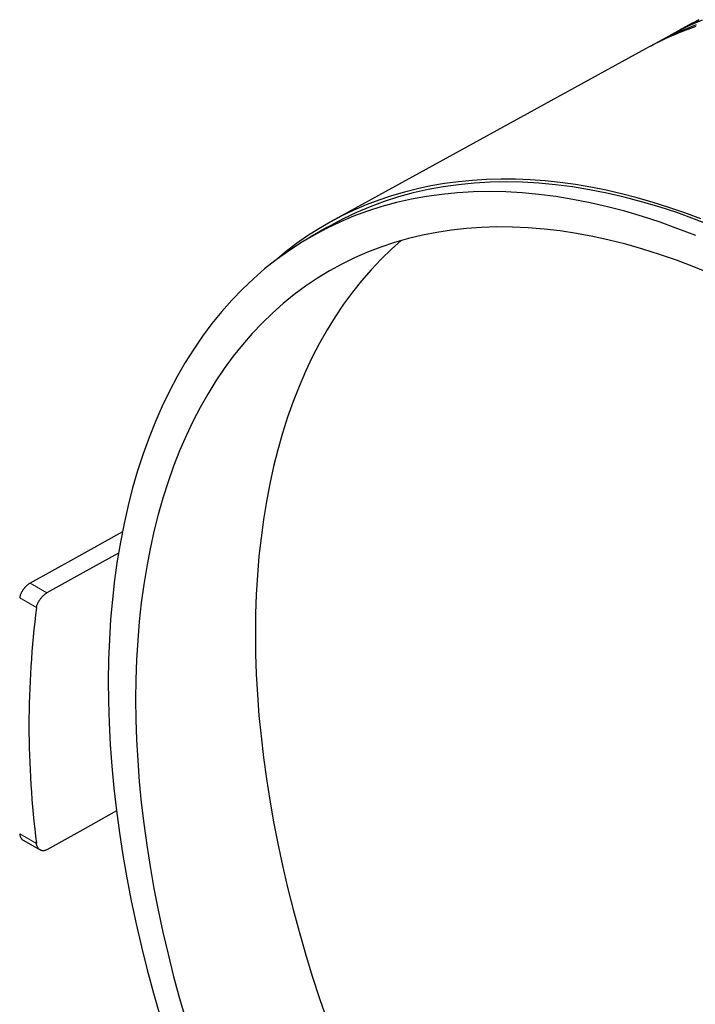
# Model space of a CAD drawing. Header units: millimetres. Extents: x 8 to 671, y 12 to 523.
# Tile 28 of 60: x 464 to 507, y 98 to 161. Entities that reach past the tile are written whole.
import ezdxf

# ---------------------------------------------------------------- set-up
doc = ezdxf.new("R2010")
doc.units = ezdxf.units.MM

msp = doc.modelspace()

# ---------------------------------------------------------------- linework, layer by layer
at = {"color": 7, "linetype": 'Continuous', "lineweight": 30}
for p, q in [((506.381, 160.602), (505.544, 160.142)), ((504.899, 159.788), (504.05, 159.322)), ((503.417, 158.974), (483.417, 147.991)), ((483.131, 147.601), (482.07, 146.988)), ((463.815, 108.637), (464.889, 108.017))]:
    msp.add_line(p, q, dxfattribs=at)
at = {"color": 8, "linetype": 'Continuous', "lineweight": 0}
for p, q in [((465.322, 124.368), (464.248, 124.988)), ((464.659, 123.444), (463.586, 124.063)), ((464.659, 108.42), (463.586, 109.039))]:
    msp.add_line(p, q, dxfattribs=at)
at = {"color": 7, "linetype": 'Continuous', "lineweight": 30, "flags": 128}
for points in [[(506.607, 160.391), (506.268, 160.27), (505.931, 160.143), (505.597, 160.011), (505.266, 159.873), (504.938, 159.73), (504.613, 159.581), (504.291, 159.427), (503.971, 159.268), (503.655, 159.103), (503.417, 158.974)], [(503.735, 159.145), (503.952, 159.267), (504.242, 159.426), (504.535, 159.579), (504.83, 159.728), (505.128, 159.873), (505.428, 160.013), (505.731, 160.148), (506.036, 160.278), (506.344, 160.404), (506.654, 160.525)], [(507.028, 160.804), (506.17, 160.43), (505.332, 160.019), (504.899, 159.788)], [(505.223, 159.962), (505.976, 160.373), (506.815, 160.784)], [(506.805, 160.828), (506.398, 160.611), (506.381, 160.602)], [(506.929, 148.165), (505.912, 148.543), (504.899, 148.891), (503.892, 149.209), (502.89, 149.496), (501.895, 149.753), (500.906, 149.978), (499.924, 150.173), (498.95, 150.336), (497.985, 150.469), (497.029, 150.57), (496.082, 150.64), (495.145, 150.679), (494.218, 150.686), (493.302, 150.662), (492.398, 150.607), (491.506, 150.521), (490.627, 150.403), (489.76, 150.254), (488.907, 150.074), (488.067, 149.863), (487.242, 149.621), (486.432, 149.349), (485.637, 149.045), (484.858, 148.712), (484.095, 148.348), (483.349, 147.954), (482.62, 147.53), (481.908, 147.077), (481.213, 146.594), (480.537, 146.083), (479.88, 145.542), (479.763, 145.441)], [(507.677, 147.704), (506.539, 148.148), (505.407, 148.554), (504.281, 148.922), (503.162, 149.252), (502.05, 149.544), (500.946, 149.798), (499.852, 150.013), (498.768, 150.189), (497.694, 150.327), (496.631, 150.425), (495.581, 150.484), (494.543, 150.505), (493.519, 150.486), (492.509, 150.428), (491.515, 150.331), (490.535, 150.195), (489.572, 150.02), (488.626, 149.807), (487.698, 149.554), (486.788, 149.264), (485.897, 148.935), (485.025, 148.568), (484.173, 148.163), (483.342, 147.721), (483.131, 147.601)], [(506.616, 147.092), (505.479, 147.535), (504.346, 147.941), (503.22, 148.31), (502.101, 148.64), (500.989, 148.932), (499.886, 149.186), (498.791, 149.401), (497.707, 149.577), (496.633, 149.714), (495.571, 149.813), (494.52, 149.872), (493.483, 149.892), (492.459, 149.874), (491.449, 149.816), (490.454, 149.719), (489.475, 149.583), (488.512, 149.408), (487.566, 149.194), (486.637, 148.942), (485.727, 148.651), (484.836, 148.322), (483.964, 147.956), (483.113, 147.551), (482.282, 147.109), (481.472, 146.629), (480.684, 146.113), (479.919, 145.56), (479.176, 144.972), (478.457, 144.347), (477.762, 143.687), (477.091, 142.993), (476.445, 142.264), (475.824, 141.501), (475.229, 140.705), (474.66, 139.876), (474.118, 139.015), (473.602, 138.123), (473.114, 137.199), (472.654, 136.246), (472.221, 135.262), (471.817, 134.249), (471.441, 133.209), (471.094, 132.14), (470.776, 131.045), (470.487, 129.924), (470.227, 128.777), (469.997, 127.606), (469.797, 126.411), (469.627, 125.193), (469.486, 123.954), (469.376, 122.693), (469.296, 121.412), (469.247, 120.111), (469.227, 118.792), (469.238, 117.455), (469.279, 116.101), (469.35, 114.732), (469.452, 113.348), (469.584, 111.95), (469.745, 110.539), (469.937, 109.117), (470.158, 107.683), (470.409, 106.239), (470.69, 104.787), (471, 103.326), (471.339, 101.859), (471.706, 100.386), (472.103, 98.907), (472.527, 97.425)], [(507.572, 144.665), (506.482, 145.112), (505.395, 145.524), (504.314, 145.9), (503.239, 146.239), (502.171, 146.543), (501.11, 146.81), (500.058, 147.04), (499.014, 147.233), (497.98, 147.39), (496.956, 147.509), (495.944, 147.591), (494.943, 147.636), (493.954, 147.644), (492.979, 147.614), (492.017, 147.548), (491.07, 147.444), (490.138, 147.303), (489.222, 147.125), (488.322, 146.91), (487.438, 146.658), (486.573, 146.37), (485.726, 146.045), (484.897, 145.684), (484.088, 145.288), (483.298, 144.855), (482.529, 144.388), (481.781, 143.885), (481.054, 143.348), (480.349, 142.776), (479.667, 142.17), (479.008, 141.531), (478.372, 140.859), (477.759, 140.154), (477.171, 139.417), (476.608, 138.649), (476.069, 137.849), (475.556, 137.019), (475.068, 136.159), (474.607, 135.27), (474.172, 134.352), (473.763, 133.405), (473.382, 132.431), (473.028, 131.431), (472.701, 130.404), (472.402, 129.352), (472.13, 128.275), (471.887, 127.174), (471.672, 126.05), (471.485, 124.903), (471.327, 123.735), (471.198, 122.546), (471.097, 121.337), (471.025, 120.108), (470.982, 118.861), (470.967, 117.597), (470.982, 116.316), (471.025, 115.019), (471.097, 113.708), (471.198, 112.382), (471.327, 111.044), (471.485, 109.693), (471.672, 108.331), (471.887, 106.958), (472.13, 105.576), (472.402, 104.186), (472.701, 102.789), (473.028, 101.385), (473.382, 99.975), (473.763, 98.561), (474.172, 97.143)], [(487.869, 146.786), (487.246, 146.231), (486.59, 145.595), (485.956, 144.925), (485.347, 144.224), (484.761, 143.491), (484.201, 142.726), (483.664, 141.93), (483.154, 141.104), (482.668, 140.247), (482.209, 139.362), (481.776, 138.448), (481.37, 137.506), (480.99, 136.537), (480.637, 135.541), (480.312, 134.519), (480.014, 133.471), (479.744, 132.399), (479.502, 131.304), (479.288, 130.185), (479.102, 129.043), (478.945, 127.88), (478.816, 126.697), (478.715, 125.493), (478.644, 124.27), (478.601, 123.029), (478.586, 121.771), (478.601, 120.496), (478.644, 119.205), (478.715, 117.9), (478.816, 116.58), (478.945, 115.248), (479.102, 113.903), (479.288, 112.547), (479.502, 111.181), (479.744, 109.806), (480.014, 108.422), (480.312, 107.031), (480.637, 105.633), (480.99, 104.23), (481.37, 102.822), (481.776, 101.411), (482.209, 99.997), (482.668, 98.581), (483.154, 97.165)], [(470.124, 128.262), (467.002, 126.523), (464.248, 124.988)], [(469.877, 126.906), (467.602, 125.638), (465.322, 124.368)], [(469.751, 110.505), (467.602, 109.307), (465.322, 108.037)]]:
    msp.add_lwpolyline(points, dxfattribs=at)
at = {"color": 7, "linetype": 'Continuous', "lineweight": 30}
msp.add_arc((522.958, 115.932), 58.781, 172.65756, 187.34244, dxfattribs=at)
for points, knots in [([(464.248, 124.988), (464.224, 124.974), (464.177, 124.946), (464.103, 124.892), (464.035, 124.834), (463.973, 124.775), (463.93, 124.728), (463.897, 124.69), (463.876, 124.665), (463.855, 124.638), (463.834, 124.611), (463.81, 124.578), (463.782, 124.537), (463.75, 124.488), (463.719, 124.435), (463.689, 124.378), (463.657, 124.309), (463.626, 124.23), (463.6, 124.144), (463.591, 124.09), (463.586, 124.063)], [0, 0, 0, 0, 0.076749, 0.156078, 0.238015, 0.301214, 0.365906, 0.392212, 0.41876, 0.445549, 0.47258, 0.499853, 0.543249, 0.589918, 0.639862, 0.693081, 0.749576, 0.833036, 0.91651, 1, 1, 1, 1]), ([(464.659, 123.444), (464.663, 123.471), (464.672, 123.525), (464.699, 123.611), (464.729, 123.687), (464.759, 123.752), (464.787, 123.805), (464.818, 123.859), (464.851, 123.911), (464.891, 123.969), (464.938, 124.031), (464.992, 124.095), (465.047, 124.155), (465.109, 124.214), (465.178, 124.272), (465.251, 124.326), (465.299, 124.354), (465.322, 124.368)], [0, 0, 0, 0, 0.083447, 0.166913, 0.250397, 0.300003, 0.349776, 0.399716, 0.449825, 0.500106, 0.567811, 0.634008, 0.698705, 0.761914, 0.843867, 0.923219, 1, 1, 1, 1]), ([(463.586, 109.039), (463.591, 109.009), (463.6, 108.949), (463.626, 108.868), (463.658, 108.8), (463.693, 108.746), (463.729, 108.703), (463.769, 108.667), (463.798, 108.645), (463.815, 108.637), (463.815, 108.637)], [0, 0, 0, 0, 0.16635, 0.332736, 0.499158, 0.622785, 0.746939, 0.871628, 0.996857, 1, 1, 1, 1]), ([(465.322, 108.037), (465.299, 108.025), (465.251, 108.001), (465.178, 107.978), (465.109, 107.967), (465.047, 107.967), (465.002, 107.974), (464.966, 107.983), (464.939, 107.992), (464.913, 108.004), (464.882, 108.02), (464.847, 108.044), (464.807, 108.078), (464.769, 108.122), (464.732, 108.179), (464.699, 108.248), (464.673, 108.33), (464.663, 108.39), (464.659, 108.42)], [0, 0, 0, 0, 0.076773, 0.156121, 0.238072, 0.301281, 0.365981, 0.398904, 0.432203, 0.465881, 0.499937, 0.55473, 0.614605, 0.679563, 0.749605, 0.833053, 0.916518, 1, 1, 1, 1]), ([(505.525, 89.863), (505.542, 89.905), (505.577, 89.994), (505.635, 90.13), (505.7, 90.276), (505.771, 90.43), (505.849, 90.591), (505.932, 90.759), (506.019, 90.931), (506.11, 91.108), (506.23, 91.338), (506.381, 91.622), (506.563, 91.959), (506.751, 92.301), (507.029, 92.804), (507.4, 93.466), (507.864, 94.286), (508.456, 95.322), (509.175, 96.574), (510.02, 98.039), (510.889, 99.539), (511.777, 101.071), (512.684, 102.633), (513.589, 104.19), (514.496, 105.749), (515.102, 106.79), (515.406, 107.313)], [0, 0, 0, 0, 0.006648, 0.013898, 0.021733, 0.03012, 0.039019, 0.048204, 0.057766, 0.067639, 0.077772, 0.096402, 0.115532, 0.134966, 0.154549, 0.201379, 0.248385, 0.295475, 0.38, 0.464399, 0.54892, 0.639598, 0.729704, 0.819428, 0.90941, 1, 1, 1, 1]), ([(505.944, 91.826), (505.946, 91.83), (506.011, 91.949), (506.229, 92.342), (506.6, 93.004), (507.064, 93.824), (507.656, 94.86), (508.375, 96.112), (509.22, 97.577), (510.089, 99.077), (510.977, 100.609), (511.884, 102.171), (512.789, 103.728), (513.696, 105.287), (514.302, 106.328), (514.606, 106.851)], [0, 0, 0, 0, 0.000796, 0.023415, 0.077509, 0.131806, 0.1862, 0.283835, 0.381324, 0.478955, 0.583698, 0.68778, 0.791421, 0.895359, 1, 1, 1, 1]), ([(506.325, 88.477), (506.37, 88.503), (506.464, 88.558), (506.611, 88.642), (506.77, 88.734), (506.939, 88.832), (507.118, 88.935), (507.304, 89.042), (507.497, 89.154), (507.695, 89.268), (507.955, 89.418), (508.276, 89.604), (508.66, 89.825), (509.049, 90.05), (509.624, 90.382), (510.383, 90.82), (511.325, 91.364), (512.519, 92.053), (513.962, 92.886), (515.654, 93.863), (517.387, 94.864), (519.158, 95.886), (520.964, 96.929), (522.765, 97.968), (524.569, 99.01), (525.774, 99.706), (526.378, 100.055)], [0, 0, 0, 0, 0.006648, 0.013898, 0.021733, 0.03012, 0.039019, 0.048204, 0.057766, 0.067639, 0.077772, 0.096402, 0.115532, 0.134966, 0.154549, 0.201379, 0.248385, 0.295475, 0.38, 0.464399, 0.54892, 0.639598, 0.729704, 0.819428, 0.90941, 1, 1, 1, 1])]:
    msp.add_open_spline(points, degree=3, knots=knots, dxfattribs=at)

doc.saveas('drawing.dxf')
